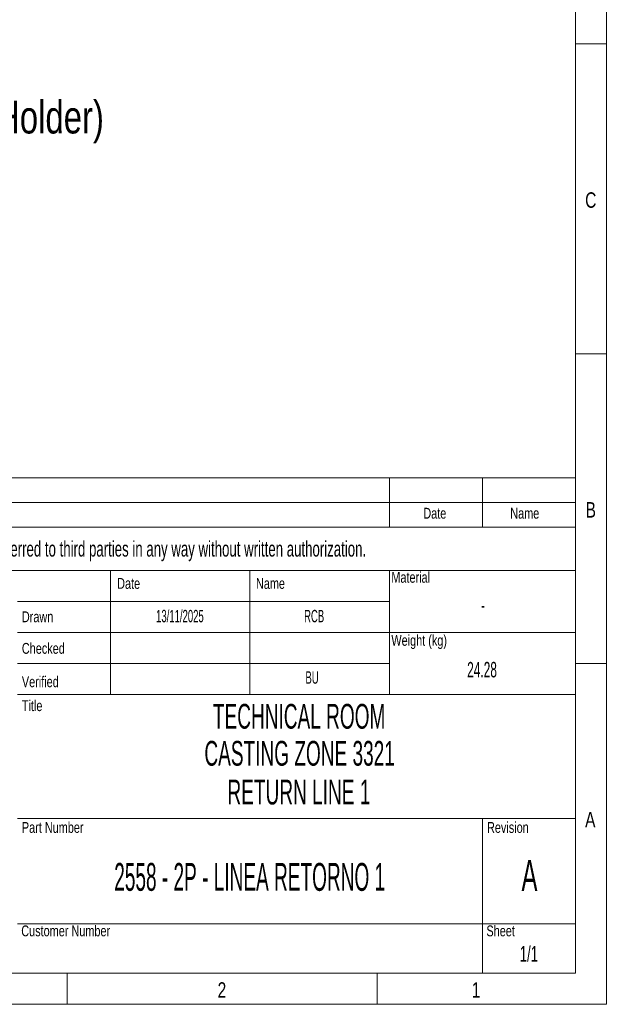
# Model space of a CAD drawing. Header units: millimetres. Extents: x 15 to 592, y 5 to 415.
# Tile 11 of 12: x 494 to 592, y 5 to 164. Entities that reach past the tile are written whole.
import ezdxf

# ---------------------------------------------------------------- set-up
doc = ezdxf.new("R2010")
doc.units = ezdxf.units.MM
doc.layers.add('COTAS', color=166, linetype='Continuous')
doc.layers.add('SLD-0', color=179, linetype='Continuous')
doc.styles.add('SLDTEXTSTYLE0', font='TXT', dxfattribs={"width": 0.75})
doc.styles.add('SLDTEXTSTYLE1', font='TXT', dxfattribs={"width": 0.574367})
doc.styles.add('SLDTEXTSTYLE2', font='TXT', dxfattribs={"width": 0.638186})
doc.styles.add('SLDTEXTSTYLE3', font='TXT', dxfattribs={"width": 0.510549})

msp = doc.modelspace()

# ---------------------------------------------------------------- linework, layer by layer
at = {"color": 7, "linetype": 'Continuous', "lineweight": 18}
for p, q in [((589, 415), (589, 5)), ((584, 410), (584, 10)), ((584, 160), (589, 160)), ((584, 110), (589, 110)), ((404, 90), (584, 90)), ((554, 90), (554, 82)), ((569, 90), (569, 82)), ((584, 90), (584, 10)), ((404, 86), (584, 86)), ((404, 82), (584, 82)), ((404, 75), (584, 75)), ((509, 75), (509, 55)), ((531.5, 75), (531.5, 55)), ((554, 75), (554, 70)), ((554, 70), (494, 70)), ((554, 70), (554, 65)), ((554, 65), (494, 65)), ((554, 65), (554, 60)), ((554, 65), (584, 65)), ((554, 60), (494, 60)), ((554, 60), (554, 55)), ((584, 60), (589, 60)), ((494, 55), (509, 55)), ((509, 55), (531.5, 55)), ((531.5, 55), (554, 55)), ((554, 55), (584, 55)), ((494, 35), (584, 35)), ((569, 35), (569, 10)), ((494, 18), (584, 18)), ((584, 10), (20, 10)), ((404, 10), (584, 10)), ((502, 10), (502, 5)), ((552, 10), (552, 5)), ((589, 5), (15, 5))]:
    msp.add_line(p, q, dxfattribs=at)

# ---------------------------------------------------------------- texts
at = {"color": 7, "linetype": 'Continuous', "lineweight": 0}
for s, insert, char_height, attachment_point, style in [('C', (586.473958, 136.062669), 2.5, 2, 'SLDTEXTSTYLE0'), ('B', (586.480903, 86.062669), 2.5, 2, 'SLDTEXTSTYLE0'), ('Date', (561.320577, 85.136311), 1.75, 2, 'SLDTEXTSTYLE0'), ('Name', (575.832812, 85.136311), 1.75, 2, 'SLDTEXTSTYLE0'), ('Material', (554.310175, 74.796488), 1.75, 1, 'SLDTEXTSTYLE0'), ('Date', (510.070352, 73.811609), 1.75, 1, 'SLDTEXTSTYLE0'), ('Name', (532.465562, 73.811609), 1.75, 1, 'SLDTEXTSTYLE0'), ('Drawn', (494.700035, 68.424294), 1.75, 1, 'SLDTEXTSTYLE0'), ('Weight (kg)', (554.310175, 64.623337), 1.75, 1, 'SLDTEXTSTYLE0'), ('Checked', (494.700035, 63.327444), 1.75, 1, 'SLDTEXTSTYLE0'), ('Verified', (494.700035, 57.93582), 1.75, 1, 'SLDTEXTSTYLE0'), ('Title', (494.700035, 54.074187), 1.75, 1, 'SLDTEXTSTYLE0'), ('A', (586.400174, 36.062669), 2.5, 2, 'SLDTEXTSTYLE0'), ('Part Number', (494.700035, 34.424615), 1.75, 1, 'SLDTEXTSTYLE0'), ('Revision', (569.744017, 34.424615), 1.75, 1, 'SLDTEXTSTYLE0'), ('2558 - 2P - LINEA RETORNO 1', (531.451622, 27.818432), 4.5, 2, 'SLDTEXTSTYLE3'), ('Customer Number', (494.602598, 17.724079), 1.75, 1, 'SLDTEXTSTYLE0'), ('Sheet', (569.64658, 17.724079), 1.75, 1, 'SLDTEXTSTYLE0'), ('2', (526.974826, 8.562669), 2.5, 2, 'SLDTEXTSTYLE0'), ('1', (567.974826, 8.562669), 2.5, 2, 'SLDTEXTSTYLE0')]:
    msp.add_mtext(s, dxfattribs=dict(at, insert=insert, char_height=char_height, attachment_point=attachment_point, style=style))
at = {"layer": 'COTAS', "insert": (426.818182, 150.848279), "char_height": 5.29166667, "attachment_point": 1, "style": 'SLDTEXTSTYLE0'}
msp.add_mtext('QTY: 4 units (one for each Holder)', dxfattribs=at)
at = {"layer": 'SLD-0', "color": 7, "attachment_point": 2}
for s, insert, char_height, style in [('This drawing is property of INSERTEC. Must not be copied or transferred to third parties in any way without written authorization.', (489.524516, 79.767368), 2.5, 'SLDTEXTSTYLE2'), ('13/11/2025', (520.199388, 68.662944), 2, 'SLDTEXTSTYLE1'), ('RCB', (541.85295, 68.662944), 2, 'SLDTEXTSTYLE1'), ('-', (569.091251, 70.67163), 2.5, 'SLDTEXTSTYLE1'), ('24.28', (568.938432, 60.267426), 2.5, 'SLDTEXTSTYLE1'), ('BU', (541.515726, 58.748787), 2, 'SLDTEXTSTYLE1'), ('TECHNICAL ROOM', (539.430081, 53.489185), 4, 'SLDTEXTSTYLE1'), ('CASTING ZONE 3321', (539.511408, 47.514733), 4, 'SLDTEXTSTYLE1'), ('RETURN LINE 1', (539.393802, 41.252747), 4, 'SLDTEXTSTYLE1'), ('A', (576.594808, 28.304632), 5, 'SLDTEXTSTYLE1'), ('1/1', (576.495152, 14.402051), 2.5, 'SLDTEXTSTYLE2')]:
    msp.add_mtext(s, dxfattribs=dict(at, insert=insert, char_height=char_height, style=style))

doc.saveas('drawing.dxf')
